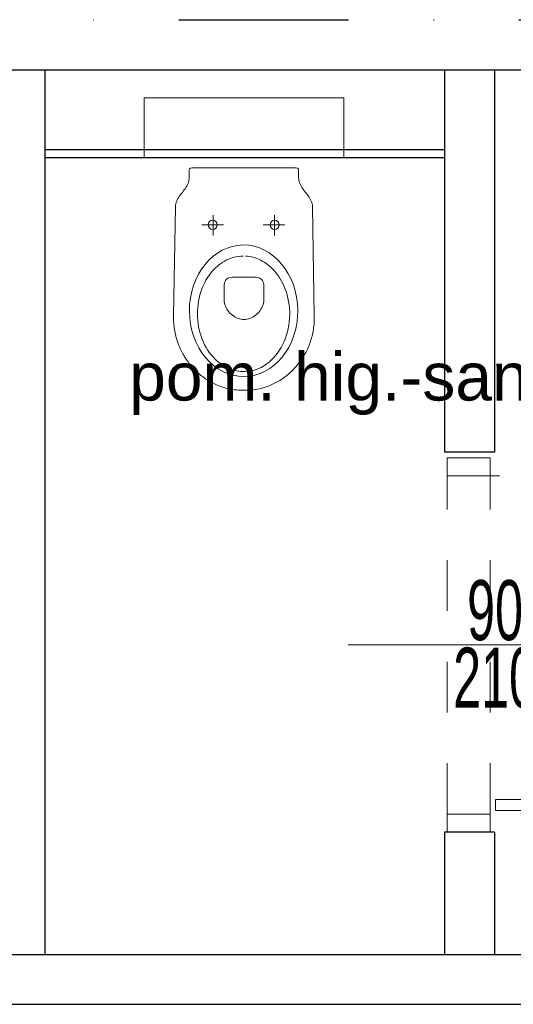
# Model space of a CAD drawing. Header units: millimetres. Extents: x 14495 to 271441, y -21035 to 2232.
# Tile 135 of 227: x 83850 to 83973, y 1028 to 1275. Entities that reach past the tile are written whole.
import ezdxf
from ezdxf.enums import TextEntityAlignment as Align

# ---------------------------------------------------------------- set-up
doc = ezdxf.new("R2010")
doc.units = ezdxf.units.MM
doc.linetypes.add('DASHDOT', pattern=[1, 0.5, -0.25, 0, -0.25])
doc.linetypes.add('DASHED', pattern=[28.222222, 14.111111, -14.111111])
for name, color, linetype in [('_A_widok', 1, 'Continuous'), ('A-POW-NR', 1, 'Continuous'), ('A_OSIE', 252, 'DASHDOT'), ('A_PROJEKTOWANE', 3, 'Continuous'), ('A_SC_DZIAlOWE', 4, 'Continuous')]:
    doc.layers.add(name, color=color, linetype=linetype)
doc.layers.add('A-POW', color=2, linetype='Continuous', plot=False)
for name, color, linetype, lineweight in [('A_ARMATURA', 2, 'Continuous', 5), ('A_Stolarka_drzwi', 1, 'Continuous', 9), ('A_WYPOSAŻENIE PROJ.', 183, 'Continuous', 5), ('M_drzwi', 1, 'Continuous', 5)]:
    doc.layers.add(name, color=color, linetype=linetype, lineweight=lineweight)
doc.styles.add('arial-tab', font='arial.ttf')
doc.styles.add('ARIAL1_2', font='arial.ttf', dxfattribs={"width": 1.2})
doc.styles.add('arialce', font='ARIALN.TTF')
doc.styles.add('cent', font='swissel.ttf')
doc.styles.add('ROMANS', font='romans', dxfattribs={"width": 0.6})
doc.styles.add('switz721ltexbt', font='swissel.ttf')

# ---------------------------------------------------------------- blocks, each defined once
blk = doc.blocks.new('jhgfddd')
at = {"ltscale": 0.05}
for p, q in [((-45.38, 41.81), (-44.99, 41.93)), ((-44.99, 41.93), (-44.59, 42.03)), ((-44.59, 42.03), (-44.19, 42.13)), ((-44.19, 42.13), (-43.78, 42.22)), ((-43.78, 42.22), (-43.37, 42.3)), ((-43.37, 42.3), (-42.95, 42.37)), ((-42.95, 42.37), (-42.53, 42.43)), ((-42.53, 42.43), (-42.11, 42.49)), ((-42.11, 42.49), (-41.68, 42.53)), ((-41.68, 42.53), (-41.25, 42.56)), ((-41.25, 42.56), (-40.82, 42.59)), ((-40.82, 42.59), (-40.38, 42.61)), ((-40.38, 42.61), (-39.94, 42.61)), ((-39.94, 42.61), (-39.49, 42.61)), ((-39.49, 42.61), (-12.27, 42.15)), ((-12.27, 42.15), (-11.88, 42.12)), ((-11.88, 42.12), (-11.52, 42.06)), ((-11.52, 42.06), (-11.16, 41.96)), ((-11.16, 41.96), (-10.83, 41.83)), ((-50.73, 39.22), (-50.41, 39.44)), ((-50.41, 39.44), (-50.08, 39.65)), ((-50.08, 39.65), (-49.75, 39.86)), ((-49.75, 39.86), (-49.41, 40.06)), ((-49.41, 40.06), (-49.07, 40.26)), ((-49.07, 40.26), (-48.73, 40.45)), ((-48.73, 40.45), (-48.37, 40.63)), ((-48.37, 40.63), (-48.02, 40.8)), ((-48.02, 40.8), (-47.66, 40.97)), ((-47.66, 40.97), (-47.29, 41.13)), ((-47.29, 41.13), (-46.92, 41.28)), ((-46.92, 41.28), (-46.54, 41.43)), ((-46.54, 41.43), (-46.16, 41.56)), ((-46.16, 41.56), (-45.77, 41.69)), ((-45.77, 41.69), (-45.38, 41.81)), ((-10.83, 41.83), (-10.5, 41.67)), ((-10.5, 41.67), (-10.18, 41.5)), ((-10.18, 41.5), (-9.87, 41.3)), ((-9.87, 41.3), (-9.56, 41.09)), ((-9.56, 41.09), (-9.26, 40.86)), ((-9.26, 40.86), (-8.96, 40.63)), ((-8.96, 40.63), (-8.66, 40.4)), ((-8.66, 40.4), (-8.36, 40.17)), ((-8.36, 40.17), (-8.06, 39.94)), ((-8.06, 39.94), (-7.75, 39.71)), ((-7.75, 39.71), (-7.44, 39.5)), ((-7.44, 39.5), (-7.12, 39.31)), ((-53.61, 36.69), (-53.35, 36.96)), ((-53.35, 36.96), (-53.08, 37.24)), ((-53.08, 37.24), (-52.81, 37.5)), ((-52.81, 37.5), (-52.53, 37.77)), ((-52.53, 37.77), (-52.1, 38.15)), ((-52.1, 38.15), (-51.95, 38.27)), ((-51.95, 38.27), (-51.65, 38.52)), ((-51.65, 38.52), (-51.35, 38.76)), ((-51.35, 38.76), (-51.04, 38.99)), ((-51.04, 38.99), (-50.73, 39.22)), ((-7.12, 39.31), (-6.79, 39.13)), ((-6.79, 39.13), (-6.44, 38.98)), ((-6.44, 38.98), (-6.09, 38.86)), ((-6.09, 38.86), (-5.72, 38.76)), ((-5.72, 38.76), (-5.33, 38.7)), ((-5.33, 38.7), (-4.92, 38.68)), ((-4.92, 38.68), (-3.14, 38.67)), ((-3.14, 38.67), (-2.78, 38.61)), ((-2.78, 38.61), (-2.57, 38.37)), ((-2.57, 38.37), (-2.5, 37.87)), ((-2.5, 37.87), (-2.5, 25)), ((-55.46, 34.3), (-55.26, 34.61)), ((-55.26, 34.61), (-55.04, 34.92)), ((-55.04, 34.92), (-54.82, 35.23)), ((-54.82, 35.23), (-54.59, 35.53)), ((-54.59, 35.53), (-54.36, 35.83)), ((-54.36, 35.83), (-54.11, 36.12)), ((-54.11, 36.12), (-53.87, 36.4)), ((-53.87, 36.4), (-53.61, 36.69)), ((-16.77, 35.26), (-16.77, 29.85)), ((-56.73, 32), (-56.57, 32.34)), ((-56.57, 32.34), (-56.4, 32.68)), ((-56.4, 32.68), (-56.23, 33.01)), ((-56.23, 33.01), (-56.05, 33.34)), ((-56.05, 33.34), (-55.86, 33.66)), ((-55.86, 33.66), (-55.67, 33.98)), ((-55.67, 33.98), (-55.46, 34.3)), ((-14.38, 32.68), (-19.43, 32.68)), ((-57.67, 29.32), (-57.55, 29.8)), ((-57.55, 29.8), (-57.4, 30.27)), ((-57.4, 30.27), (-57.28, 30.62)), ((-57.28, 30.62), (-57.16, 30.97)), ((-57.16, 30.97), (-57.02, 31.32)), ((-57.02, 31.32), (-56.88, 31.66)), ((-56.88, 31.66), (-56.73, 32)), ((-37.51, 29.46), (-37.14, 29.63)), ((-37.14, 29.63), (-36.76, 29.77)), ((-36.76, 29.77), (-36.36, 29.87)), ((-36.36, 29.87), (-35.96, 29.94)), ((-35.96, 29.94), (-35.55, 29.96)), ((-35.55, 29.96), (-31.97, 29.95)), ((-31.97, 29.95), (-31.68, 29.94)), ((-31.68, 29.94), (-31.35, 29.89)), ((-31.35, 29.89), (-31.01, 29.78)), ((-31.01, 29.78), (-30.67, 29.61)), ((-30.67, 29.61), (-30.37, 29.35)), ((-58.07, 26.9), (-58.02, 27.39)), ((-58.02, 27.39), (-57.96, 27.87)), ((-57.96, 27.87), (-57.88, 28.36)), ((-57.88, 28.36), (-57.78, 28.84)), ((-57.78, 28.84), (-57.67, 29.32)), ((-40.01, 26.84), (-39.83, 27.19)), ((-39.83, 27.19), (-39.62, 27.54)), ((-39.62, 27.54), (-39.38, 27.87)), ((-39.38, 27.87), (-39.12, 28.19)), ((-39.12, 28.19), (-38.84, 28.49)), ((-38.84, 28.49), (-38.53, 28.77)), ((-38.53, 28.77), (-38.21, 29.03)), ((-38.21, 29.03), (-37.87, 29.26)), ((-37.87, 29.26), (-37.51, 29.46)), ((-30.37, 29.35), (-30.13, 28.99)), ((-30.13, 28.99), (-29.96, 28.51)), ((-29.96, 28.51), (-29.9, 27.9)), ((-29.9, 27.9), (-29.9, 25.22)), ((-58.15, 25.47), (-58.13, 25.94)), ((-58.15, 25), (-58.15, 25.47)), ((-58.15, 24.53), (-58.15, 25)), ((-58.13, 25.94), (-58.11, 26.42)), ((-58.11, 26.42), (-58.07, 26.9)), ((-40.45, 25), (-40.43, 25.37)), ((-40.43, 24.64), (-40.45, 25)), ((-40.43, 25.37), (-40.38, 25.74)), ((-40.38, 24.27), (-40.43, 24.64)), ((-40.38, 25.74), (-40.29, 26.11)), ((-40.29, 26.11), (-40.17, 26.48)), ((-40.17, 26.48), (-40.01, 26.84)), ((-29.9, 25.22), (-29.9, 22.1)), ((-2.5, 25), (-2.5, 12.13)), ((-58.13, 24.06), (-58.15, 24.53)), ((-58.11, 23.58), (-58.13, 24.06)), ((-58.07, 23.1), (-58.11, 23.58)), ((-58.02, 22.61), (-58.07, 23.1)), ((-57.96, 22.13), (-58.02, 22.61)), ((-40.29, 23.9), (-40.38, 24.27)), ((-40.16, 23.53), (-40.29, 23.9)), ((-40.01, 23.16), (-40.16, 23.53)), ((-39.83, 22.81), (-40.01, 23.16)), ((-39.62, 22.46), (-39.83, 22.81)), ((-39.38, 22.13), (-39.62, 22.46)), ((-57.88, 21.64), (-57.96, 22.13)), ((-57.78, 21.16), (-57.88, 21.64)), ((-57.67, 20.68), (-57.78, 21.16)), ((-57.55, 20.2), (-57.67, 20.68)), ((-57.4, 19.73), (-57.55, 20.2)), ((-57.28, 19.38), (-57.4, 19.73)), ((-39.12, 21.81), (-39.38, 22.13)), ((-38.83, 21.51), (-39.12, 21.81)), ((-38.53, 21.23), (-38.83, 21.51)), ((-38.2, 20.97), (-38.53, 21.23)), ((-37.86, 20.74), (-38.2, 20.97)), ((-37.5, 20.54), (-37.86, 20.74)), ((-37.12, 20.37), (-37.5, 20.54)), ((-36.74, 20.23), (-37.12, 20.37)), ((-36.34, 20.13), (-36.74, 20.23)), ((-35.94, 20.07), (-36.34, 20.13)), ((-35.52, 20.04), (-35.94, 20.07)), ((-31.95, 20.04), (-35.52, 20.04)), ((-31.67, 20.06), (-31.95, 20.04)), ((-31.34, 20.11), (-31.67, 20.06)), ((-31, 20.21), (-31.34, 20.11)), ((-30.67, 20.38), (-31, 20.21)), ((-30.37, 20.64), (-30.67, 20.38)), ((-30.13, 21.01), (-30.37, 20.64)), ((-29.96, 21.48), (-30.13, 21.01)), ((-29.9, 22.1), (-29.96, 21.48)), ((-16.77, 19.88), (-16.77, 14.47)), ((-57.16, 19.03), (-57.28, 19.38)), ((-57.02, 18.68), (-57.16, 19.03)), ((-56.88, 18.34), (-57.02, 18.68)), ((-56.73, 18), (-56.88, 18.34)), ((-56.57, 17.66), (-56.73, 18)), ((-56.4, 17.32), (-56.57, 17.66)), ((-56.23, 16.99), (-56.4, 17.32)), ((-14.38, 17.3), (-19.43, 17.3)), ((-56.05, 16.66), (-56.23, 16.99)), ((-55.86, 16.34), (-56.05, 16.66)), ((-55.67, 16.02), (-55.86, 16.34)), ((-55.46, 15.7), (-55.67, 16.02)), ((-55.26, 15.39), (-55.46, 15.7)), ((-55.04, 15.08), (-55.26, 15.39)), ((-54.82, 14.77), (-55.04, 15.08)), ((-54.59, 14.47), (-54.82, 14.77)), ((-54.36, 14.17), (-54.59, 14.47)), ((-54.11, 13.88), (-54.36, 14.17)), ((-53.87, 13.6), (-54.11, 13.88)), ((-53.61, 13.31), (-53.87, 13.6)), ((-53.35, 13.04), (-53.61, 13.31)), ((-53.08, 12.76), (-53.35, 13.04)), ((-52.81, 12.5), (-53.08, 12.76)), ((-52.53, 12.23), (-52.81, 12.5)), ((-52.24, 11.98), (-52.53, 12.23)), ((-51.95, 11.73), (-52.24, 11.98)), ((-51.65, 11.48), (-51.95, 11.73)), ((-51.35, 11.24), (-51.65, 11.48)), ((-51.04, 11.01), (-51.35, 11.24)), ((-50.73, 10.78), (-51.04, 11.01)), ((-50.41, 10.56), (-50.73, 10.78)), ((-50.08, 10.35), (-50.41, 10.56)), ((-49.75, 10.14), (-50.08, 10.35)), ((-49.41, 9.94), (-49.75, 10.14)), ((-49.07, 9.74), (-49.41, 9.94)), ((-8.06, 10.06), (-8.36, 9.83)), ((-7.75, 10.29), (-8.06, 10.06)), ((-7.44, 10.5), (-7.75, 10.29)), ((-7.12, 10.69), (-7.44, 10.5)), ((-6.79, 10.87), (-7.12, 10.69)), ((-6.44, 11.02), (-6.79, 10.87)), ((-6.09, 11.14), (-6.44, 11.02)), ((-5.72, 11.24), (-6.09, 11.14)), ((-5.33, 11.3), (-5.72, 11.24)), ((-4.92, 11.32), (-5.33, 11.3)), ((-3.14, 11.32), (-4.92, 11.32)), ((-2.78, 11.39), (-3.14, 11.32)), ((-2.57, 11.63), (-2.78, 11.39)), ((-2.5, 12.13), (-2.57, 11.63)), ((-48.73, 9.55), (-49.07, 9.74)), ((-48.37, 9.37), (-48.73, 9.55)), ((-48.02, 9.2), (-48.37, 9.37)), ((-47.66, 9.03), (-48.02, 9.2)), ((-47.29, 8.87), (-47.66, 9.03)), ((-46.92, 8.72), (-47.29, 8.87)), ((-46.54, 8.57), (-46.92, 8.72)), ((-46.16, 8.44), (-46.54, 8.57)), ((-45.77, 8.31), (-46.16, 8.44)), ((-45.38, 8.19), (-45.77, 8.31)), ((-44.99, 8.07), (-45.38, 8.19)), ((-44.59, 7.97), (-44.99, 8.07)), ((-44.19, 7.87), (-44.59, 7.97)), ((-43.78, 7.78), (-44.19, 7.87)), ((-43.37, 7.7), (-43.78, 7.78)), ((-42.95, 7.63), (-43.37, 7.7)), ((-42.53, 7.57), (-42.95, 7.63)), ((-42.11, 7.51), (-42.53, 7.57)), ((-41.68, 7.47), (-42.11, 7.51)), ((-41.25, 7.43), (-41.68, 7.47)), ((-40.82, 7.41), (-41.25, 7.43)), ((-40.38, 7.39), (-40.82, 7.41)), ((-39.94, 7.39), (-40.38, 7.39)), ((-39.49, 7.39), (-39.94, 7.39)), ((-12.27, 7.85), (-39.49, 7.39)), ((-11.88, 7.88), (-12.27, 7.85)), ((-11.52, 7.94), (-11.88, 7.88)), ((-11.16, 8.04), (-11.52, 7.94)), ((-10.83, 8.17), (-11.16, 8.04)), ((-10.5, 8.33), (-10.83, 8.17)), ((-10.18, 8.5), (-10.5, 8.33)), ((-9.87, 8.7), (-10.18, 8.5)), ((-9.56, 8.91), (-9.87, 8.7)), ((-9.26, 9.14), (-9.56, 8.91)), ((-8.96, 9.37), (-9.26, 9.14)), ((-8.66, 9.6), (-8.96, 9.37)), ((-8.36, 9.83), (-8.66, 9.6))]:
    blk.add_line(p, q, dxfattribs=at)
blk.add_lwpolyline([(15, 50), (15, 0), (0, 0), (0, 50)], close=True, dxfattribs=at)
blk.add_lwpolyline([(-24.57, 24.83, -0.132215), (-25.91, 20.04, -0.090968), (-28.7, 16.81, -0.079841), (-32.77, 14.49, -0.184639), (-45.39, 14.56, -0.103577), (-50.37, 17.79, -0.093268), (-52.7, 21.22, -0.226827), (-52.42, 29.27, -0.092466), (-49.83, 32.59, -0.081052), (-45.92, 35.07, -0.19522), (-32.66, 35.26, -0.091476), (-28.13, 32.47, -0.091563), (-25.58, 29.12, -0.10146), (-24.58, 25.38)], format="xyb", dxfattribs=at)
for centre in [(-16.77, 32.68), (-16.77, 17.18)]:
    blk.add_circle(centre, 1.14, dxfattribs=at)
blk.add_ellipse((-38.27, 24.91), major_axis=(-16.46, 0.09), ratio=0.823532, start_param=3.141593, end_param=9.424778, dxfattribs=at)
blk = doc.blocks.new('POW')
at = {"const_width": 5}
blk.add_lwpolyline([(125.32, 0), (0, 0)], dxfattribs=at)
at = {"style": 'switz721ltexbt'}
blk.add_attdef('001', (-1.78, 12.35), '', height=41.18, dxfattribs=at)
blk = doc.blocks.new('SSCVCFDSS')
blk.add_line((0, 50.02), (0, 0))
blk.add_circle((0, -19), 19)
at = {"style": 'ROMANS', "text_generation_flag": 4, "width": 0.6}
blk.add_attdef('FD1-8', text='', height=13, rotation=270, dxfattribs=at).set_placement((6.15, 55.19), align=Align.RIGHT)
for tag, p in [('200', (8.16, 25.47)), ('90', (-8.71, 25.47))]:
    blk.add_attdef(tag, text='', height=13, rotation=270, dxfattribs=at).set_placement(p, align=Align.MIDDLE)
blk.add_attdef('AL6C', text='', height=13, dxfattribs=at).set_placement((-0.56, -18.64), align=Align.MIDDLE)
blk = doc.blocks.new('DRZWI Z OSCIEZNICA NIEOKALAJACA 90')
at = {"linetype": 'DASHED'}
for p, q in [((-12, 5), (-12, 99)), ((0, 5), (0, 99))]:
    blk.add_line(p, q, dxfattribs=at)
at = {"ltscale": 0.05}
blk.add_line((-39.5, 52), (25.59, 52), dxfattribs=at)
for points in [[(-12, 99), (-12, 104), (0, 104), (0, 99)], [(93.91, 9.01), (1.43, 9.01), (1.43, 6.01), (93.91, 6.01)], [(-12, 0), (-12, 5), (0, 5), (0, 0)]]:
    blk.add_lwpolyline(points, close=True)
for points in [[(82.48, 9.01), (82.48, 16.01), (68.48, 16.01), (68.48, 14.01), (80.48, 14.01), (80.48, 9.01)], [(82.48, 6.01), (82.48, -0.99), (68.48, -0.99), (68.48, 1.01), (80.48, 1.01), (80.48, 6.01)]]:
    blk.add_lwpolyline(points)
at = {"linetype": 'DASHED'}
blk.add_arc((0, 5), 94, 2.4475, 90, dxfattribs=at)

msp = doc.modelspace()

# ---------------------------------------------------------------- linework, layer by layer
at = {"layer": '_A_widok'}
for p, q in [((83856.29, 1242.24), (83956.29, 1242.24)), ((83856.29, 1240.24), (83956.29, 1240.24))]:
    msp.add_line(p, q, dxfattribs=at)
at = {"layer": 'A_OSIE', "ltscale": 85}
msp.add_line((82272.89, 1274.74), (86478.26, 1274.74), dxfattribs=at)
at = {"layer": 'A_PROJEKTOWANE'}
msp.add_line((83662.79, 1262.24), (84321.79, 1262.24), dxfattribs=at)
at = {"layer": 'A_SC_DZIAlOWE'}
for p, q in [((83856.29, 1262.24), (83856.29, 1040.99)), ((83956.29, 1262.24), (83956.29, 1166.57)), ((83968.79, 1262.24), (83968.79, 1166.57)), ((83968.79, 1166.57), (83956.29, 1166.57)), ((83968.79, 1071.57), (83956.29, 1071.57)), ((83956.29, 1071.57), (83956.29, 1040.99)), ((83968.79, 1071.57), (83968.79, 1040.99)), ((83675.29, 1040.99), (84143.87, 1040.99)), ((83675.29, 1028.49), (84156.37, 1028.49))]:
    msp.add_line(p, q, dxfattribs=at)
at = {"layer": 'A_WYPOSAŻENIE PROJ.'}
msp.add_line((83956.29, 1262.24), (83956.29, 1180.45), dxfattribs=at)

# ---------------------------------------------------------------- block references
at = {"layer": 'A-POW-NR'}
ref = msp.add_blockref('POW', (84059.07, 1176.29), dxfattribs=dict(at, xscale=-0.6, yscale=0.6, zscale=0.6))
ref.add_attrib('88,88', '6.0', dxfattribs={"layer": 'A-POW', "height": 8, "style": 'ARIAL1_2', "width": 1.2}).set_placement((84048.88, 1157.44), align=Align.RIGHT)
ref.add_attrib('POKOJ', 'pom. hig.-sanit. person.', (83877.38, 1179.5), dxfattribs={"layer": 'A-POW', "height": 12, "style": 'arialce', "width": 1.2})
ref.add_attrib('001', '119', (84012.9, 1180.8), dxfattribs={"layer": '0', "height": 24.71, "style": 'switz721ltexbt', "width": 0.7})
at = {"layer": 'A_ARMATURA', "ltscale": 0.05, "xscale": -1, "rotation": 270}
msp.add_blockref('jhgfddd', (83881.09, 1240.21), dxfattribs=at)
at = {"layer": 'A_Stolarka_drzwi', "xscale": 0.9000000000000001, "yscale": 0.9000000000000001, "zscale": 0.9000000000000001, "rotation": 0.01005785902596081}
msp.add_blockref('DRZWI Z OSCIEZNICA NIEOKALAJACA 90', (83967.72, 1071.57), dxfattribs=at)
at = {"layer": 'M_drzwi'}
ref = msp.add_blockref('SSCVCFDSS', (83994.38, 1118.38), dxfattribs=dict(at, xscale=-1, rotation=90.02120104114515))
ref.add_attrib('90', '90', dxfattribs={"layer": '0', "height": 15, "rotation": 0.0212, "style": 'cent', "width": 0.6}).set_placement((83968.91, 1127.08), align=Align.MIDDLE)
ref.add_attrib('200', '210', dxfattribs={"layer": '0', "height": 15, "rotation": 0.0212, "style": 'cent', "width": 0.6}).set_placement((83968.92, 1110.21), align=Align.MIDDLE)
ref.add_attrib('AL6C', 'D2', dxfattribs={"layer": '0', "height": 15, "style": 'arial-tab', "width": 0.6}).set_placement((84013.02, 1118.94), align=Align.MIDDLE)

doc.saveas('drawing.dxf')
